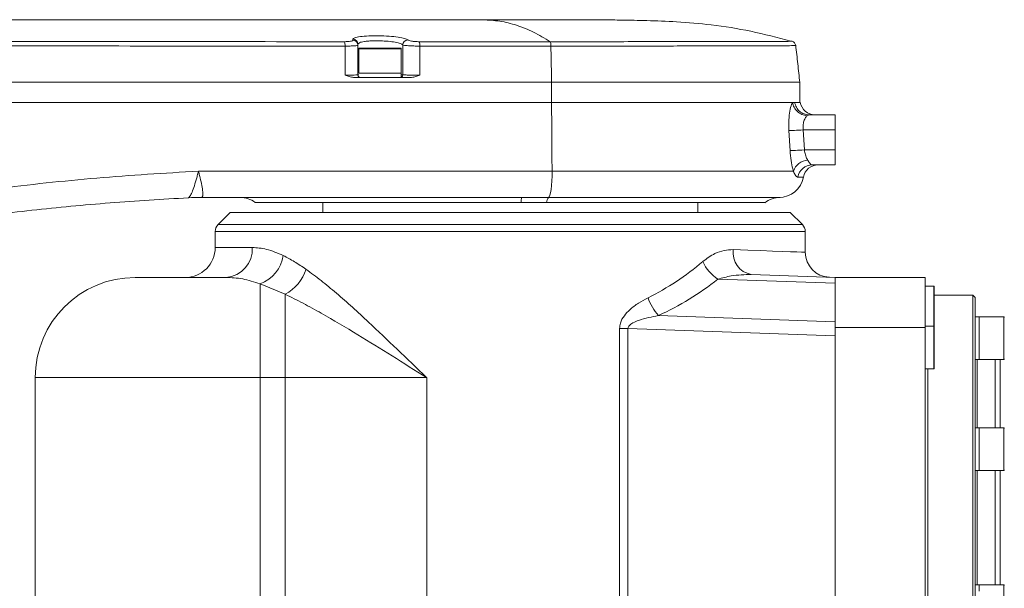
# Model space of a CAD drawing. Header units: millimetres. Extents: x -170 to 6906, y -2212 to 4257.
# Tile 33 of 256: x 2038 to 2070, y 1401 to 1419. Entities that reach past the tile are written whole.
import ezdxf

# ---------------------------------------------------------------- set-up
doc = ezdxf.new("R2010")
doc.units = ezdxf.units.MM
doc.layers.add('1轮廓实线层', color=7, linetype='Continuous', lineweight=18)

msp = doc.modelspace()

# ---------------------------------------------------------------- linework, layer by layer
at = {"layer": '1轮廓实线层', "color": 0, "ltscale": 22}
for p, q in [((2053.022, 1419.268), (2051.517, 1419.268)), ((2053.587, 1419.268), (2053.022, 1419.268)), ((2048.821, 1418.642), (2048.821, 1418.61)), ((2055.193, 1418.563), (2050.959, 1418.564)), ((2062.997, 1418.577), (2062.96, 1418.576)), ((2048.565, 1418.423), (2048.565, 1417.485)), ((2048.964, 1418.445), (2048.979, 1418.45)), ((2048.979, 1418.482), (2049.005, 1418.506)), ((2048.979, 1418.45), (2048.979, 1418.482)), ((2048.979, 1417.494), (2048.979, 1418.482)), ((2048.979, 1417.494), (2048.979, 1418.45)), ((2049.009, 1418.334), (2049.009, 1417.543)), ((2050.382, 1418.334), (2049.009, 1418.334)), ((2049.025, 1418.35), (2050.366, 1418.35)), ((2050.382, 1417.543), (2050.382, 1418.334)), ((2050.427, 1418.458), (2050.432, 1417.494)), ((2050.986, 1417.485), (2050.978, 1418.422)), ((2050.978, 1418.422), (2055.212, 1418.421)), ((2050.715, 1417.413), (2048.839, 1417.413)), ((2048.992, 1417.45), (2048.971, 1417.493)), ((2049.009, 1417.494), (2048.979, 1417.494)), ((2049.009, 1417.543), (2049.695, 1417.543)), ((2049.695, 1417.413), (2049.06, 1417.413)), ((2049.695, 1417.543), (2050.382, 1417.543)), ((2050.369, 1417.413), (2049.695, 1417.413)), ((2050.382, 1417.419), (2050.382, 1417.543)), ((2050.432, 1417.494), (2050.382, 1417.494)), ((2055.236, 1417.252), (2055.236, 1416.606)), ((2063.253, 1416.606), (2063.253, 1417.252)), ((2063.084, 1416.606), (2063.018, 1416.606)), ((2063.552, 1416.202), (2063.488, 1416.175)), ((2063.552, 1416.202), (2064.398, 1416.202)), ((2064.398, 1416.202), (2064.398, 1415.718)), ((2062.936, 1415.046), (2062.901, 1415.692)), ((2063.363, 1415.718), (2063.399, 1415.072)), ((2064.398, 1415.718), (2063.363, 1415.718)), ((2064.398, 1415.718), (2064.398, 1415.072)), ((2063.399, 1415.072), (2064.398, 1415.072)), ((2064.398, 1415.072), (2064.398, 1414.587)), ((2064.398, 1414.587), (2063.656, 1414.587)), ((2054.273, 1413.537), (2043.941, 1413.537)), ((2054.273, 1413.537), (2055.14, 1413.538)), ((2045.664, 1413.376), (2054.252, 1413.376)), ((2047.844, 1413.376), (2047.844, 1413.053)), ((2054.252, 1413.376), (2055.074, 1413.376)), ((2055.074, 1413.376), (2062.137, 1413.376)), ((2059.957, 1413.053), (2059.957, 1413.376)), ((2044.856, 1413.053), (2044.466, 1412.663)), ((2044.856, 1413.053), (2062.944, 1413.053)), ((2063.334, 1412.663), (2062.944, 1413.053)), ((2044.466, 1412.663), (2063.334, 1412.663)), ((2044.372, 1412.435), (2044.372, 1411.922)), ((2063.429, 1412.435), (2044.372, 1412.435)), ((2063.429, 1411.767), (2063.429, 1412.435)), ((2044.372, 1411.922), (2045.569, 1411.922)), ((2041.788, 1410.953), (2044.722, 1410.953)), ((2061.683, 1411.048), (2064.398, 1410.953)), ((2067.305, 1410.953), (2064.398, 1410.953)), ((2064.398, 1410.953), (2064.398, 1409.338)), ((2067.305, 1410.953), (2067.305, 1409.338)), ((2045.825, 1407.723), (2045.825, 1410.752)), ((2046.633, 1410.412), (2045.825, 1410.752)), ((2064.398, 1410.765), (2060.604, 1410.897)), ((2067.579, 1410.671), (2067.305, 1410.671)), ((2067.579, 1409.899), (2067.579, 1410.671)), ((2067.596, 1410.655), (2067.596, 1409.901)), ((2046.633, 1407.723), (2046.633, 1410.412)), ((2068.839, 1410.388), (2067.596, 1410.388)), ((2068.92, 1410.307), (2068.839, 1410.388)), ((2068.839, 1395.369), (2068.839, 1410.388)), ((2068.92, 1410.307), (2068.92, 1395.449)), ((2058.688, 1409.726), (2064.398, 1409.527)), ((2067.579, 1409.379), (2067.579, 1409.899)), ((2067.596, 1409.901), (2067.596, 1409.363)), ((2069.049, 1409.682), (2068.92, 1409.682)), ((2069.84, 1409.682), (2069.049, 1409.682)), ((2069.049, 1409.682), (2069.049, 1408.31)), ((2069.84, 1408.511), (2069.84, 1409.682)), ((2067.305, 1409.338), (2064.398, 1409.338)), ((2064.398, 1409.338), (2064.398, 1396.418)), ((2067.579, 1409.379), (2067.305, 1409.379)), ((2067.305, 1409.338), (2067.305, 1396.418)), ((2067.579, 1408.569), (2067.579, 1409.379)), ((2067.596, 1409.363), (2067.596, 1408.572)), ((2057.431, 1396.455), (2057.431, 1409.304)), ((2057.431, 1409.304), (2057.702, 1409.304)), ((2064.398, 1409.07), (2057.702, 1409.304)), ((2057.702, 1409.304), (2057.702, 1396.455)), ((2064.398, 1396.689), (2064.398, 1409.07)), ((2067.579, 1408.006), (2067.579, 1408.569)), ((2067.596, 1408.572), (2067.596, 1408.022)), ((2069.84, 1408.31), (2069.84, 1408.511)), ((2068.92, 1408.31), (2069.049, 1408.31)), ((2068.984, 1408.31), (2068.984, 1406.099)), ((2069.049, 1408.31), (2069.84, 1408.31)), ((2069.566, 1406.099), (2069.566, 1408.31)), ((2069.727, 1406.099), (2069.727, 1408.31)), ((2067.305, 1408.006), (2067.579, 1408.006)), ((2067.386, 1397.751), (2067.386, 1408.006)), ((2045.825, 1407.723), (2038.558, 1407.723)), ((2038.558, 1398.033), (2038.558, 1407.723)), ((2046.633, 1407.723), (2045.825, 1407.723)), ((2045.825, 1407.723), (2045.825, 1398.033)), ((2051.204, 1407.723), (2046.633, 1407.723)), ((2046.633, 1398.033), (2046.633, 1407.723)), ((2051.204, 1407.723), (2051.204, 1398.033)), ((2069.049, 1406.099), (2068.92, 1406.099)), ((2069.84, 1406.099), (2069.049, 1406.099)), ((2069.049, 1406.099), (2069.049, 1404.726)), ((2069.84, 1404.726), (2069.84, 1406.099)), ((2068.92, 1404.726), (2069.049, 1404.726)), ((2068.984, 1404.726), (2068.984, 1401.031)), ((2069.049, 1404.726), (2069.84, 1404.726)), ((2069.566, 1401.031), (2069.566, 1404.726)), ((2069.727, 1401.031), (2069.727, 1404.726)), ((2069.049, 1401.031), (2068.92, 1401.031)), ((2069.84, 1401.031), (2069.049, 1401.031)), ((2069.049, 1401.031), (2069.049, 1400.83)), ((2069.84, 1399.658), (2069.84, 1401.031))]:
    msp.add_line(p, q, dxfattribs=at)
at = {"layer": '1轮廓实线层', "color": 0, "lineweight": 0, "ltscale": 22}
for points in [[(2062.901, 1415.692), (2062.929, 1415.694), (2062.968, 1415.696), (2063.017, 1415.699), (2063.076, 1415.702), (2063.141, 1415.705), (2063.212, 1415.709), (2063.286, 1415.713), (2063.363, 1415.718)], [(2062.936, 1415.046), (2062.964, 1415.048), (2063.003, 1415.05), (2063.053, 1415.053), (2063.111, 1415.056), (2063.176, 1415.06), (2063.247, 1415.063), (2063.322, 1415.067), (2063.399, 1415.072)], [(2055.14, 1413.538), (2055.162, 1413.558), (2055.184, 1413.61), (2055.204, 1413.69), (2055.221, 1413.797), (2055.235, 1413.925), (2055.245, 1414.07), (2055.25, 1414.226), (2055.251, 1414.386)], [(2061.101, 1411.855), (2061.573, 1411.837), (2061.997, 1411.821), (2062.37, 1411.807), (2062.689, 1411.795), (2062.953, 1411.785), (2063.16, 1411.777), (2063.309, 1411.772), (2063.399, 1411.768), (2063.429, 1411.767)]]:
    msp.add_lwpolyline(points, dxfattribs=at)
for centre, radius, start, end in [((2048.211, 1418.445), 0.355, 356.3258, 19.5607), ((2048.818, 1418.482), 0.161, 0.3276, 88.9979), ((2048.818, 1418.45), 0.16, 0.3461, 88.9974), ((2050.59, 1418.454), 0.164, 89.8725, 178.5821), ((2050.622, 1418.445), 0.357, 356.3004, 19.408), ((2049.025, 1418.334), 0.0162, 90, 180), ((2050.366, 1418.334), 0.0162, 0, 90), ((2049.06, 1417.494), 0.0808, 179.9998, 213.3097), ((2049.06, 1417.494), 0.0808, 213.3097, 248.813), ((2063.745, 1416.687), 0.484, 189.335, 269.3046), ((2063.562, 1414.189), 0.555, 95.3741, 159.1776), ((2063.659, 1414.109), 0.478, 90.4233, 169.86), ((2063.846, 1414.103), 0.485, 90, 169.1918), ((2062.577, 1414.345), 0.808, 269.9979, 349.1903), ((2043.941, 1405.462), 8.075, 90, 93.1217), ((2043.937, 1405.653), 7.884, 89.9995, 93.1182), ((2045.179, 1412.73), 0.808, 53.1301, 90), ((2054.737, 1413.396), 0.485, 163.0403, 182.3545), ((2055.305, 1413.376), 0.231, 135.6124, 180.0392), ((2062.622, 1412.731), 0.808, 90.1152, 128.5288), ((2044.695, 1412.435), 0.323, 135, 180), ((2063.106, 1412.435), 0.323, 0, 45), ((2043.403, 1411.922), 0.969, 270, 0), ((2044.657, 1411.865), 0.914, 274.0946, 3.5783), ((2045.44, 1411.829), 1.143, 289.7076, 351.5664), ((2061.819, 1411.759), 0.724, 172.3923, 259.2107), ((2064.236, 1411.767), 0.807, 179.9185, 268), ((2061.363, 1412.038), 1.37, 204.5899, 236.3697), ((2041.788, 1407.723), 3.23, 90, 180), ((2045.968, 1411.648), 1.404, 298.3099, 342.1965), ((2067.579, 1410.655), 0.0162, 0, 90), ((2059.923, 1410.841), 1.664, 199.0956, 222.0782), ((2069.84, 1409.666), 0.0162, 0, 90), ((2067.579, 1409.363), 0.0162, 0, 90), ((2069.84, 1408.326), 0.0162, 270, 0), ((2067.579, 1408.022), 0.0162, 270, 0), ((2069.84, 1406.083), 0.0162, 0, 90), ((2069.84, 1404.742), 0.0162, 270, 0), ((2069.84, 1401.015), 0.0162, 0, 90)]:
    msp.add_arc(centre, radius, start, end, dxfattribs=at)
at = {"layer": '1轮廓实线层', "color": 0, "ltscale": 22}
for centre, major_axis, ratio, start_param, end_param in [((2053.9, 1419.762), (-3.593, 9.833), 0.897464, 3.240863, 3.465746), ((2053.861, 1419.191), (-7.497, 7.629), 0.932545, 2.81594, 3.040822)]:
    msp.add_ellipse(centre, major_axis=major_axis, ratio=ratio, start_param=start_param, end_param=end_param, dxfattribs=at)
for points, knots in [([(2051.51, 1419.268), (2051.175, 1419.268), (2050.405, 1419.268), (2049.178, 1419.268), (2047.796, 1419.268), (2046.313, 1419.269), (2044.735, 1419.269), (2043.049, 1419.27), (2041.252, 1419.271), (2039.314, 1419.271), (2037.23, 1419.272), (2035.793, 1419.273), (2035.049, 1419.273)], [0, 0, 0, 0, 6.203789, 14.275117, 22.739471, 31.834791, 41.790106, 52.050969, 63.177554, 75.184011, 88.09134, 101.923352, 101.923352, 101.923352, 101.923352]), ([(2051.517, 1419.268), (2049.62, 1419.268), (2044.147, 1419.269), (2038.675, 1419.271), (2035.1, 1419.272)], [0, 0, 0, 0, 35.250675, 101.658111, 101.658111, 101.658111, 101.658111]), ([(2062.961, 1418.581), (2062.532, 1418.694), (2061.686, 1418.918), (2060.448, 1419.114), (2059.325, 1419.208), (2058.355, 1419.245), (2057.577, 1419.261), (2056.948, 1419.268), (2056.43, 1419.27), (2055.932, 1419.27), (2055.396, 1419.269), (2054.75, 1419.268), (2053.941, 1419.268), (2053.348, 1419.268), (2053.022, 1419.268)], [0, 0, 0, 0, 8.234048, 16.233394, 23.211553, 29.129899, 34.227476, 37.633262, 40.859103, 43.911172, 46.939996, 50.857463, 55.843864, 61.938574, 61.938574, 61.938574, 61.938574]), ([(2053.022, 1419.268), (2053.203, 1419.26), (2053.564, 1419.243), (2054.107, 1419.104), (2054.651, 1418.889), (2055.013, 1418.671), (2055.193, 1418.563)], [0, 0, 0, 0, 3.577301, 7.160134, 10.784244, 14.364281, 14.364281, 14.364281, 14.364281]), ([(2048.546, 1418.564), (2046.597, 1418.564), (2042.7, 1418.565), (2038.81, 1418.566), (2036.865, 1418.566)], [0, 0, 0, 0, 36.16252, 72.324694, 72.324694, 72.324694, 72.324694]), ([(2048.821, 1418.61), (2048.817, 1418.604), (2048.81, 1418.592), (2048.749, 1418.577), (2048.66, 1418.566), (2048.584, 1418.565), (2048.546, 1418.564)], [0, 0, 0, 0, 0.446725, 0.89286, 1.338391, 1.783808, 1.783808, 1.783808, 1.783808]), ([(2050.59, 1418.618), (2050.564, 1418.635), (2050.512, 1418.669), (2050.289, 1418.712), (2049.993, 1418.742), (2049.653, 1418.756), (2049.32, 1418.751), (2049.046, 1418.729), (2048.857, 1418.692), (2048.833, 1418.659), (2048.821, 1418.642)], [0, 0, 0, 0, 1.413324, 2.82345, 4.231402, 5.637812, 7.044014, 8.451572, 9.861319, 11.273297, 11.273297, 11.273297, 11.273297]), ([(2049.005, 1418.506), (2049.012, 1418.515), (2049.031, 1418.541), (2049.152, 1418.566), (2049.298, 1418.582), (2049.468, 1418.594), (2049.611, 1418.592), (2049.706, 1418.592)], [0, 0, 0, 0, 0.658771, 1.926876, 2.573685, 3.213406, 4.467715, 4.467715, 4.467715, 4.467715]), ([(2049.706, 1418.592), (2049.791, 1418.588), (2049.968, 1418.58), (2050.196, 1418.549), (2050.367, 1418.507), (2050.407, 1418.474), (2050.427, 1418.458)], [0, 0, 0, 0, 1.123327, 2.308386, 3.463194, 4.619485, 4.619485, 4.619485, 4.619485]), ([(2050.959, 1418.564), (2050.937, 1418.564), (2050.894, 1418.564), (2050.829, 1418.568), (2050.768, 1418.573), (2050.695, 1418.582), (2050.621, 1418.597), (2050.601, 1418.611), (2050.59, 1418.618)], [0, 0, 0, 0, 0.291552, 0.584086, 0.875312, 1.168003, 1.749811, 2.334036, 2.334036, 2.334036, 2.334036]), ([(2062.96, 1418.576), (2062.948, 1418.576), (2062.914, 1418.576), (2062.692, 1418.567), (2062.309, 1418.573), (2061.782, 1418.57), (2061.126, 1418.569), (2060.349, 1418.568), (2059.468, 1418.566), (2058.495, 1418.565), (2057.445, 1418.564), (2056.341, 1418.563), (2055.574, 1418.563), (2055.193, 1418.563)], [0, 0, 0, 0, 2.418062, 7.008235, 11.569293, 16.138059, 20.724422, 25.274926, 29.857132, 34.41999, 38.970676, 43.555295, 48.096919, 48.096919, 48.096919, 48.096919]), ([(2055.193, 1418.563), (2055.196, 1418.559), (2055.202, 1418.55), (2055.209, 1418.517), (2055.213, 1418.474), (2055.212, 1418.439), (2055.212, 1418.421)], [0, 0, 0, 0, 0.2316846, 0.4508944, 0.6694605, 0.90177, 0.90177, 0.90177, 0.90177]), ([(2063.121, 1418.437), (2063.112, 1418.47), (2063.094, 1418.535), (2063.032, 1418.563), (2063, 1418.578)], [0, 0, 0, 0, 0.634675, 1.267232, 1.267232, 1.267232, 1.267232]), ([(2036.886, 1418.425), (2038.831, 1418.425), (2042.72, 1418.424), (2046.617, 1418.423), (2048.565, 1418.423)], [0, 0, 0, 0, 36.156407, 72.31498, 72.31498, 72.31498, 72.31498]), ([(2048.565, 1418.423), (2048.622, 1418.423), (2048.736, 1418.423), (2048.869, 1418.429), (2048.95, 1418.437), (2048.961, 1418.443), (2048.964, 1418.445)], [0, 0, 0, 0, 0.715617, 1.426799, 2.133131, 2.48503, 2.48503, 2.48503, 2.48503]), ([(2050.427, 1418.458), (2050.442, 1418.454), (2050.472, 1418.445), (2050.583, 1418.435), (2050.692, 1418.429), (2050.783, 1418.425), (2050.881, 1418.423), (2050.946, 1418.422), (2050.978, 1418.422)], [0, 0, 0, 0, 0.850552, 1.702377, 2.133742, 2.564833, 2.999325, 3.433063, 3.433063, 3.433063, 3.433063]), ([(2055.212, 1418.421), (2055.599, 1418.421), (2056.378, 1418.421), (2057.498, 1418.422), (2058.562, 1418.423), (2059.548, 1418.425), (2060.44, 1418.427), (2061.226, 1418.429), (2061.89, 1418.431), (2062.419, 1418.434), (2062.815, 1418.429), (2063.045, 1418.438), (2063.141, 1418.441), (2063.116, 1418.438), (2063.114, 1418.438)], [0, 0, 0, 0, 4.416448, 8.873636, 13.297482, 17.732948, 22.185099, 26.605132, 31.060101, 35.494359, 39.921727, 44.381512, 48.80459, 49.263148, 49.263148, 49.263148, 49.263148]), ([(2055.236, 1417.252), (2055.233, 1417.447), (2055.227, 1417.837), (2055.217, 1418.227), (2055.212, 1418.421)], [0, 0, 0, 0, 3.621574, 7.243286, 7.243286, 7.243286, 7.243286]), ([(2063.253, 1417.252), (2063.231, 1417.451), (2063.187, 1417.85), (2063.142, 1418.249), (2063.12, 1418.448)], [0, 0, 0, 0, 3.727112, 7.454232, 7.454232, 7.454232, 7.454232]), ([(2048.565, 1417.485), (2048.621, 1417.486), (2048.734, 1417.486), (2048.869, 1417.488), (2048.961, 1417.491), (2048.973, 1417.493), (2048.979, 1417.494)], [0, 0, 0, 0, 0.639883, 1.280269, 1.921218, 2.562644, 2.562644, 2.562644, 2.562644]), ([(2048.839, 1417.413), (2048.792, 1417.419), (2048.698, 1417.43), (2048.609, 1417.467), (2048.565, 1417.485)], [0, 0, 0, 0, 0.883107, 1.771042, 1.771042, 1.771042, 1.771042]), ([(2050.432, 1417.494), (2050.431, 1417.484), (2050.429, 1417.468), (2050.419, 1417.45), (2050.409, 1417.437), (2050.396, 1417.426), (2050.386, 1417.422), (2050.382, 1417.42)], [0, 0, 0, 0, 0.1890756, 0.2908542, 0.3947986, 0.4987193, 0.5939673, 0.5939673, 0.5939673, 0.5939673]), ([(2050.432, 1417.494), (2050.435, 1417.494), (2050.442, 1417.492), (2050.478, 1417.49), (2050.532, 1417.489), (2050.603, 1417.487), (2050.688, 1417.486), (2050.783, 1417.486), (2050.884, 1417.485), (2050.952, 1417.485), (2050.986, 1417.485)], [0, 0, 0, 0, 0.429447, 0.860186, 1.288504, 1.718587, 2.148085, 2.576091, 3.006022, 3.434197, 3.434197, 3.434197, 3.434197]), ([(2050.986, 1417.485), (2050.943, 1417.467), (2050.856, 1417.43), (2050.761, 1417.419), (2050.715, 1417.413)], [0, 0, 0, 0, 0.88064, 1.756518, 1.756518, 1.756518, 1.756518]), ([(2018.482, 1417.252), (2020.742, 1417.252), (2025.259, 1417.252), (2032.068, 1417.252), (2037.386, 1417.252), (2041.209, 1417.252), (2043.526, 1417.252), (2045.851, 1417.252), (2048.183, 1417.252), (2050.524, 1417.252), (2052.876, 1417.252), (2054.448, 1417.252), (2055.236, 1417.252)], [0, 0, 0, 0, 42.246718, 84.426243, 126.710566, 140.99442, 155.308653, 169.659222, 184.052387, 198.496392, 213.001012, 227.578342, 227.578342, 227.578342, 227.578342]), ([(2055.236, 1417.252), (2055.56, 1417.252), (2056.207, 1417.252), (2057.146, 1417.252), (2058.048, 1417.252), (2058.901, 1417.252), (2059.697, 1417.252), (2060.428, 1417.252), (2061.088, 1417.252), (2061.67, 1417.252), (2062.167, 1417.252), (2062.576, 1417.252), (2062.894, 1417.252), (2063.114, 1417.252), (2063.238, 1417.252), (2063.242, 1417.252), (2063.244, 1417.252)], [0, 0, 0, 0, 3.663161, 7.313156, 10.950833, 14.576325, 18.190362, 21.795078, 25.391276, 28.979261, 32.56009, 36.135729, 39.707089, 43.27483, 46.840496, 49.584746, 49.584746, 49.584746, 49.584746]), ([(2055.236, 1416.606), (2054.234, 1416.606), (2052.236, 1416.606), (2049.248, 1416.606), (2046.275, 1416.606), (2043.316, 1416.606), (2040.369, 1416.606), (2037.431, 1416.606), (2032.797, 1416.606), (2026.47, 1416.606), (2021.146, 1416.606), (2018.482, 1416.606)], [0, 0, 0, 0, 18.539788, 36.967351, 55.305649, 73.572486, 91.78146, 109.943957, 128.069418, 177.801415, 227.578342, 227.578342, 227.578342, 227.578342]), ([(2055.235, 1416.606), (2054.381, 1416.606), (2052.723, 1416.606), (2050.31, 1416.606), (2048.045, 1416.606), (2045.772, 1416.606), (2043.232, 1416.606), (2040.426, 1416.606), (2037.42, 1416.606), (2034.353, 1416.606), (2031.217, 1416.606), (2028.009, 1416.606), (2024.814, 1416.606), (2021.623, 1416.606), (2019.52, 1416.606), (2018.482, 1416.606)], [0, 0, 0, 0, 15.795699, 30.676693, 44.643015, 57.732533, 72.767688, 91.688999, 109.740253, 128.533519, 148.618368, 168.035478, 188.222485, 208.153802, 227.571189, 227.571189, 227.571189, 227.571189]), ([(2055.251, 1414.386), (2055.248, 1414.801), (2055.243, 1415.541), (2055.237, 1416.28), (2055.235, 1416.606)], [0, 0, 0, 0, 7.695931, 13.742942, 13.742942, 13.742942, 13.742942]), ([(2063.018, 1416.606), (2062.957, 1416.606), (2062.835, 1416.606), (2062.557, 1416.606), (2062.182, 1416.606), (2061.683, 1416.606), (2061.102, 1416.606), (2060.44, 1416.606), (2059.708, 1416.606), (2058.91, 1416.606), (2058.056, 1416.606), (2057.151, 1416.606), (2056.209, 1416.606), (2055.559, 1416.606), (2055.235, 1416.606)], [0, 0, 0, 0, 3.123354, 6.251868, 10.399098, 14.546447, 18.711596, 22.877956, 27.06665, 31.25287, 35.46972, 39.688003, 43.940066, 48.190892, 48.190892, 48.190892, 48.190892]), ([(2062.961, 1416.606), (2062.91, 1416.606), (2062.762, 1416.606), (2062.327, 1416.606), (2061.683, 1416.606), (2060.878, 1416.606), (2059.943, 1416.606), (2058.888, 1416.606), (2057.738, 1416.606), (2056.515, 1416.606), (2055.663, 1416.606), (2055.236, 1416.606)], [0, 0, 0, 0, 2.963891, 8.585297, 14.190212, 19.78474, 25.414372, 31.000244, 36.629356, 42.226653, 47.830939, 47.830939, 47.830939, 47.830939]), ([(2062.901, 1415.692), (2062.898, 1415.757), (2062.892, 1415.929), (2062.908, 1416.199), (2062.953, 1416.454), (2062.995, 1416.568), (2063.017, 1416.605), (2063.017, 1416.606)], [0, 0, 0, 0, 0.948134, 2.535206, 4.148961, 5.747681, 5.7702, 5.7702, 5.7702, 5.7702]), ([(2063.017, 1416.606), (2063.031, 1416.551), (2063.057, 1416.442), (2063.168, 1416.304), (2063.317, 1416.204), (2063.431, 1416.184), (2063.488, 1416.175)], [0, 0, 0, 0, 1.082532, 2.165073, 3.247598, 4.330103, 4.330103, 4.330103, 4.330103]), ([(2063.084, 1416.606), (2063.099, 1416.551), (2063.129, 1416.441), (2063.24, 1416.31), (2063.386, 1416.22), (2063.497, 1416.208), (2063.552, 1416.202)], [0, 0, 0, 0, 1.055615, 2.111241, 3.166888, 4.222518, 4.222518, 4.222518, 4.222518]), ([(2063.259, 1416.606), (2063.257, 1416.606), (2063.252, 1416.606), (2063.165, 1416.606), (2063.094, 1416.606), (2063.084, 1416.606)], [0, 0, 0, 0, 0.438518, 0.993231, 1.08397, 1.08397, 1.08397, 1.08397]), ([(2063.488, 1416.175), (2063.488, 1416.174), (2063.465, 1416.156), (2063.422, 1416.101), (2063.373, 1415.974), (2063.354, 1415.837), (2063.361, 1415.75), (2063.363, 1415.718)], [0, 0, 0, 0, 0.012648, 0.899634, 1.760588, 2.575298, 3.057358, 3.057358, 3.057358, 3.057358]), ([(2063.043, 1414.386), (2063.037, 1414.409), (2063.008, 1414.511), (2062.962, 1414.728), (2062.945, 1414.94), (2062.936, 1415.046)], [0, 0, 0, 0, 0.518206, 2.325149, 4.15278, 4.15278, 4.15278, 4.15278]), ([(2063.399, 1415.072), (2063.408, 1415.018), (2063.426, 1414.909), (2063.474, 1414.803), (2063.503, 1414.753), (2063.51, 1414.742)], [0, 0, 0, 0, 0.934507, 1.898046, 2.182066, 2.182066, 2.182066, 2.182066]), ([(2063.51, 1414.742), (2063.531, 1414.705), (2063.574, 1414.633), (2063.617, 1414.591), (2063.647, 1414.588), (2063.656, 1414.587)], [0, 0, 0, 0, 0.580441, 1.15601, 1.392873, 1.392873, 1.392873, 1.392873]), ([(2063.656, 1414.587), (2063.711, 1414.587), (2063.823, 1414.587), (2063.839, 1414.587), (2063.846, 1414.587)], [0, 0, 0, 0, 0.587134, 1.179993, 1.179993, 1.179993, 1.179993]), ([(2030.265, 1412.419), (2030.485, 1412.48), (2031.396, 1412.735), (2033.021, 1413.114), (2035.144, 1413.51), (2037.652, 1413.874), (2040.547, 1414.186), (2042.734, 1414.32), (2043.828, 1414.386)], [0, 0, 0, 0, 4.252831, 17.63617, 31.0288, 44.417911, 64.734422, 85.053279, 85.053279, 85.053279, 85.053279]), ([(2043.508, 1413.526), (2043.523, 1413.536), (2043.553, 1413.555), (2043.623, 1413.699), (2043.7, 1413.909), (2043.765, 1414.126), (2043.805, 1414.287), (2043.822, 1414.359), (2043.828, 1414.385), (2043.828, 1414.386)], [0, 0, 0, 0, 1.180362, 2.371235, 3.579307, 4.802169, 5.420626, 5.756093, 5.769727, 5.769727, 5.769727, 5.769727]), ([(2043.828, 1414.386), (2044.36, 1414.386), (2047.02, 1414.386), (2050.828, 1414.386), (2054.105, 1414.386), (2055.251, 1414.386)], [0, 0, 0, 0, 9.891479, 49.457653, 70.73319, 70.73319, 70.73319, 70.73319]), ([(2043.828, 1414.386), (2043.828, 1414.385), (2043.836, 1414.36), (2043.856, 1414.289), (2043.898, 1414.129), (2043.945, 1413.915), (2043.975, 1413.709), (2043.975, 1413.567), (2043.95, 1413.547), (2043.937, 1413.537)], [0, 0, 0, 0, 0.012945, 0.329884, 0.918959, 2.078741, 3.224243, 4.354664, 5.476375, 5.476375, 5.476375, 5.476375]), ([(2055.251, 1414.386), (2055.251, 1414.386), (2055.606, 1414.386), (2056.299, 1414.386), (2057.317, 1414.386), (2058.29, 1414.386), (2059.208, 1414.386), (2060.058, 1414.386), (2060.832, 1414.386), (2061.517, 1414.386), (2062.105, 1414.386), (2062.65, 1414.386), (2062.901, 1414.386), (2063.043, 1414.386)], [0, 0, 0, 0, 0.000042, 4.674623, 9.364119, 14.038692, 18.713334, 23.402928, 28.077654, 32.753827, 37.444812, 42.120878, 48.247099, 48.247099, 48.247099, 48.247099]), ([(2063.189, 1414.194), (2063.181, 1414.195), (2063.152, 1414.199), (2063.109, 1414.244), (2063.064, 1414.341), (2063.043, 1414.386)], [0, 0, 0, 0, 0.284689, 0.964653, 1.588776, 1.588776, 1.588776, 1.588776]), ([(2063.369, 1414.194), (2063.363, 1414.194), (2063.349, 1414.194), (2063.267, 1414.194), (2063.202, 1414.194), (2063.189, 1414.194)], [0, 0, 0, 0, 0.487308, 0.993476, 1.116991, 1.116991, 1.116991, 1.116991]), ([(2043.508, 1413.526), (2042.664, 1413.475), (2040.974, 1413.373), (2038.448, 1413.137), (2035.935, 1412.812), (2033.443, 1412.376), (2031.274, 1411.874), (2029.424, 1411.344), (2027.888, 1410.811), (2026.395, 1410.17), (2025.113, 1409.48), (2024.038, 1408.767), (2023.164, 1408.058), (2022.39, 1407.267), (2021.742, 1406.394), (2021.282, 1405.541), (2020.981, 1404.726), (2020.798, 1403.98), (2020.7, 1403.177), (2020.718, 1402.328), (2020.858, 1401.479), (2021.101, 1400.682), (2021.425, 1399.945), (2021.9, 1399.133), (2022.572, 1398.289), (2023.489, 1397.418), (2024.547, 1396.632), (2025.728, 1395.932), (2026.969, 1395.334), (2028.248, 1394.825), (2029.681, 1394.341), (2031.266, 1393.891), (2033.007, 1393.489), (2035.136, 1393.085), (2037.659, 1392.717), (2040.577, 1392.413), (2042.531, 1392.292), (2043.508, 1392.231)], [0, 0, 0, 0, 15.697052, 31.417089, 47.130819, 62.823144, 78.496915, 88.602399, 98.731219, 108.838923, 118.915624, 125.903695, 132.903147, 139.874215, 146.451591, 153.023282, 157.711842, 162.416263, 167.101094, 172.507334, 177.916735, 182.844294, 187.791863, 192.723065, 200.228759, 207.743823, 216.241571, 224.776427, 233.354484, 241.94506, 250.489809, 261.581335, 272.680848, 283.777145, 301.938632, 320.110831, 338.279301, 338.279301, 338.279301, 338.279301]), ([(2043.937, 1413.537), (2043.937, 1413.537), (2043.937, 1413.537), (2043.938, 1413.537), (2043.939, 1413.537), (2043.941, 1413.537), (2043.941, 1413.537)], [0, 0, 0, 0, 0.0048622, 0.01105612, 0.02243441, 0.02945061, 0.02945061, 0.02945061, 0.02945061]), ([(2055.14, 1413.538), (2055.494, 1413.538), (2056.086, 1413.538), (2056.888, 1413.538), (2057.564, 1413.538), (2058.219, 1413.538), (2058.844, 1413.538), (2059.427, 1413.538), (2059.973, 1413.538), (2060.479, 1413.538), (2060.939, 1413.538), (2061.344, 1413.538), (2061.697, 1413.538), (2061.998, 1413.538), (2062.24, 1413.538), (2062.422, 1413.538), (2062.54, 1413.538), (2062.599, 1413.538), (2062.593, 1413.538), (2062.592, 1413.538)], [0, 0, 0, 0, 4.020817, 6.715301, 9.409808, 12.182593, 14.955393, 17.650239, 20.345103, 23.118142, 25.891183, 28.585772, 31.280361, 34.05335, 36.826281, 39.520969, 42.215667, 44.988656, 46.226496, 46.226496, 46.226496, 46.226496]), ([(2045.569, 1411.922), (2045.72, 1411.913), (2046.025, 1411.894), (2046.387, 1411.739), (2046.571, 1411.661)], [0, 0, 0, 0, 3.200041, 6.501094, 6.501094, 6.501094, 6.501094]), ([(2046.571, 1411.661), (2046.69, 1411.599), (2046.929, 1411.474), (2047.179, 1411.304), (2047.304, 1411.219)], [0, 0, 0, 0, 2.642372, 5.31084, 5.31084, 5.31084, 5.31084]), ([(2060.117, 1411.468), (2060.247, 1411.562), (2060.472, 1411.725), (2060.81, 1411.841), (2061.003, 1411.85), (2061.101, 1411.855)], [0, 0, 0, 0, 2.724741, 4.695779, 6.730761, 6.730761, 6.730761, 6.730761]), ([(2045.825, 1410.752), (2045.633, 1410.812), (2045.245, 1410.934), (2044.898, 1410.947), (2044.722, 1410.953)], [0, 0, 0, 0, 3.460832, 7.00385, 7.00385, 7.00385, 7.00385]), ([(2047.304, 1411.219), (2047.466, 1411.1), (2047.79, 1410.863), (2048.291, 1410.445), (2048.802, 1409.996), (2049.452, 1409.396), (2050.245, 1408.638), (2050.879, 1408.03), (2051.202, 1407.725), (2051.204, 1407.723)], [0, 0, 0, 0, 4.230054, 8.461995, 12.802912, 17.144783, 24.755293, 32.422525, 32.455863, 32.455863, 32.455863, 32.455863]), ([(2061.683, 1411.048), (2061.467, 1411.044), (2061.107, 1411.038), (2060.748, 1410.937), (2060.604, 1410.897)], [0, 0, 0, 0, 4.089413, 6.800956, 6.800956, 6.800956, 6.800956]), ([(2051.204, 1407.723), (2051.202, 1407.725), (2050.826, 1407.958), (2050.08, 1408.424), (2048.947, 1409.127), (2047.99, 1409.695), (2047.209, 1410.128), (2046.825, 1410.317), (2046.633, 1410.412)], [0, 0, 0, 0, 0.038181, 7.84968, 15.682721, 24.213941, 28.533648, 32.851543, 32.851543, 32.851543, 32.851543]), ([(2057.431, 1409.304), (2057.436, 1409.362), (2057.451, 1409.514), (2057.577, 1409.726), (2057.782, 1409.94), (2058.044, 1410.135), (2058.248, 1410.243), (2058.35, 1410.297)], [0, 0, 0, 0, 1.042157, 2.704504, 4.314755, 6.574227, 8.839245, 8.839245, 8.839245, 8.839245]), ([(2058.688, 1409.726), (2058.473, 1409.683), (2058.192, 1409.626), (2057.897, 1409.508), (2057.789, 1409.443), (2057.735, 1409.395), (2057.705, 1409.345), (2057.703, 1409.317), (2057.702, 1409.304)], [0, 0, 0, 0, 4.1014, 5.381655, 5.89556, 6.445863, 6.696907, 6.945777, 6.945777, 6.945777, 6.945777])]:
    msp.add_open_spline(points, degree=3, knots=knots, dxfattribs=at)

doc.saveas('drawing.dxf')
